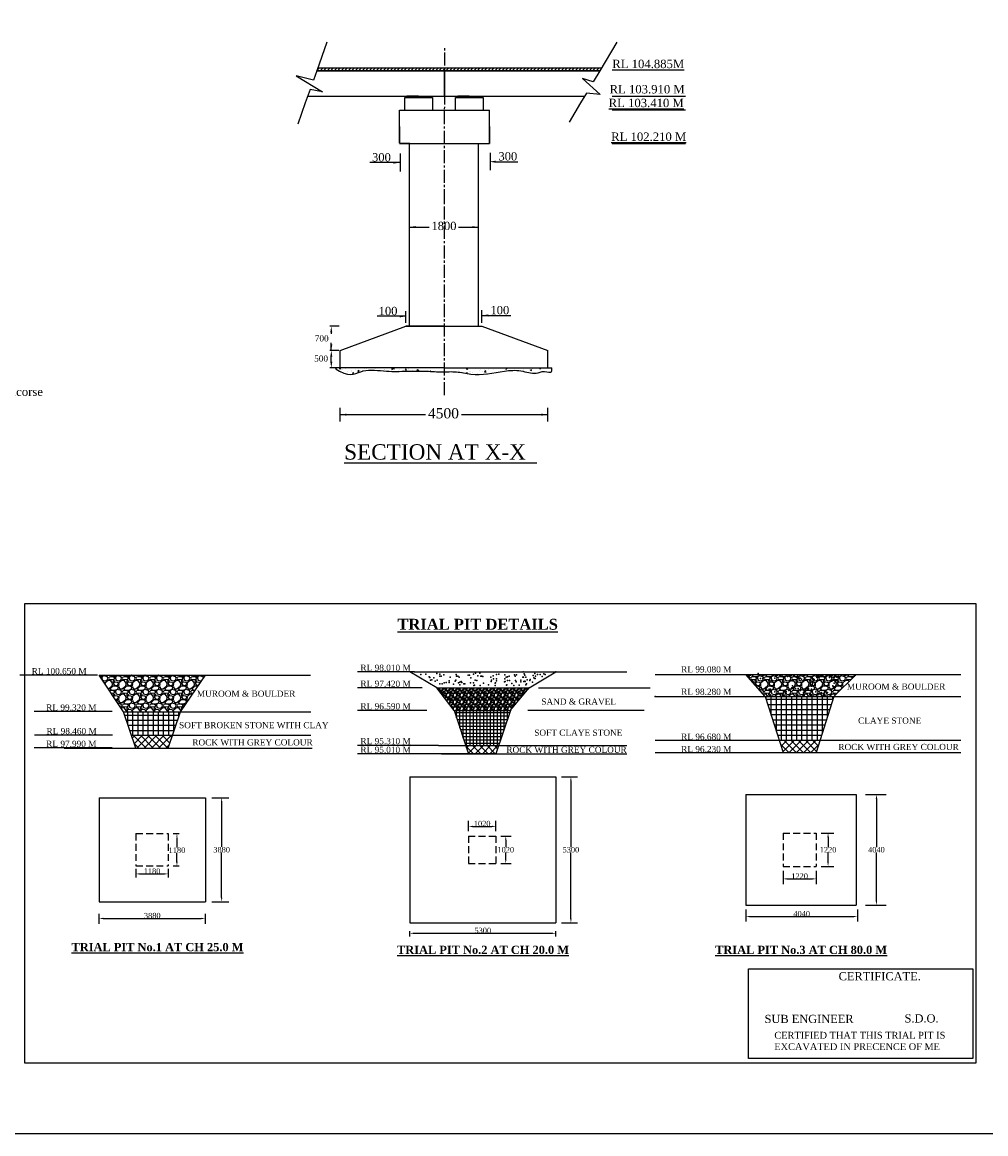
# Model space of a CAD drawing. Header units: millimetres. Extents: x -27872795 to 29991973, y -11755161 to 541449.
# Tile 26 of 37: x -2882040 to -2811491, y -772322 to -690994. Entities that reach past the tile are written whole.
import ezdxf

# ---------------------------------------------------------------- set-up
doc = ezdxf.new("R2010")
doc.units = ezdxf.units.MM
doc.header["$MEASUREMENT"] = 0
doc.linetypes.add('CENTER2', pattern=[28.575, 19.05, -3.175, 3.175, -3.175])
doc.linetypes.add('DASED', pattern=[0.375, 0.25, -0.125])
doc.styles.get("Standard").update_dxf_attribs({"font": 'times.ttf'})
pattern_1 = [(228.0128, (720, 1000), (-7999.9982322, -9000.0013416), [134.536, -13319.088]), (184.9697, (630, 900), (12000.0010515, 999.991307), [230.868, -22855.925]), (132.5104, (400, 880), (9999.9907183, -11000.0086739), [162.788, -16116.032]), (267.2737, (10, 630), (999.9960177, 20000.000295), [210.238, -20813.558]), (292.8337, (0, 420), (-5000.0099054, 11999.9964118), [206.155, -20409.373]), (357.2737, (80, 230), (-20000.000295, 999.9960177), [210.238, -20813.558]), (37.6942, (290, 220), (-13000.0073456, -9999.99040516), [278.029, -27524.849]), (72.2553, (510, 390), (7000.0107627, 21999.99623124), [262.488, -25986.321]), (121.4296, (590, 640), (-8000.0082342, 12999.9950365), [210.95, -20884.073]), (175.2364, (480, 820), (11000.0009463, -999.9915327), [240.832, -11800.763]), (222.3974, (240, 840), (-12000.00735107, -10999.992082), [311.448, -30833.375]), (138.8141, (1000, 620), (-7000.0029468, 5999.9973133), [106.301, -10523.844]), (171.4692, (920, 690), (12999.9982848, -2000.00791), [202.237, -20021.511]), (225, (720, 720), (-1e-13, -1000.00031), [141.421, -1272.792]), (203.1986, (650, 840), (4999.9997307, 2000.001325), [76.158, -7539.615]), (291.8014, (580, 810), (-999.99991, 3000.000273), [107.703, -5277.462]), (30.9638, (620, 710), (2999.998022, 2000.002484), [174.929, -5656.023]), (161.5651, (770, 800), (2000.000435, -999.998403), [126.491, -3035.787]), (16.3895, (0, 810), (10000.0021984, 2999.9927098), [177.2, -17542.845]), (70.3462, (170, 860), (-3999.9952474, -11000.0021356), [148.661, -14717.408]), (293.1986, (770, 1000), (-2000.001325, 4999.9997307), [152.315, -7463.458]), (343.6105, (830, 860), (-10000.0021984, 2999.9927098), [177.2, -17542.845]), (339.444, (0, 190), (-5000.0018445, 1999.9959964), [170.88, -8373.124]), (294.7751, (160, 130), (-4999.9921892, 11000.0034218), [143.178, -14174.643]), (66.8014, (780, 0), (2000.001325, 4999.9997307), [152.315, -7463.458]), (17.354, (840, 140), (-13000.0020191, -3999.9945023), [167.631, -16595.424]), (69.444, (290, 0), (-1999.9959964, -5000.0018445), [85.44, -8458.564]), (101.3099, (720, 0), (-999.997632, 4000.000752), [50.99, -5048.029]), (165.9638, (710, 50), (3000.000546, -999.998057), [206.155, -3916.95]), (186.009, (510, 100), (9999.9997509, 999.9993175), [191.05, -18913.923]), (303.6901, (620, 620), (-1000.001335, 1999.999558), [144.222, -3461.329]), (353.1572, (700, 500), (16999.9993655, -2000.0079979), [251.794, -24927.563]), (60.9454, (950, 470), (-4000.0000272, -7000.0003846), [102.956, -10192.674]), (90, (1000, 560), (-1000, 1000), [60, -940]), (120.2564, (490, 130), (3999.9948868, -7000.0024559), [138.924, -13753.52]), (48.0128, (420, 250), (7999.9982322, 9000.0013416), [269.072, -13184.552]), (0, (600, 450), (1000, 1000), [260, -740]), (325.3048, (860, 450), (-9999.994259, 7000.0086096), [158.114, -15653.274]), (254.0546, (990, 360), (-999.999889, -4000.0001267), [145.602, -7134.508]), (207.646, (950, 220), (-18999.9958072, -10000.00771317), [237.065, -23469.474]), (175.4261, (740, 110), (-13000.0005583, 999.99480116), [250.799, -24829.074])]

msp = doc.modelspace()

# ---------------------------------------------------------------- hatches: boundary and pattern name
at = {"lineweight": 25, "ltscale": 100}
h = msp.add_hatch(dxfattribs=at)
h.set_pattern_fill('ANSI31', color=256, scale=1446.43725, style=0)
h.set_pattern_definition([(45, (-5007677.45, 11000374.73), (-127.8481985, 127.8481985), [])])
h.paths.add_polyline_path([(-2839644.3, -694358.8), (-2851191.1, -694358.8), (-2851191.1, -694549), (-2839757.4, -694549)])
h.paths.add_polyline_path([(-2851191.1, -694358.8), (-2860411.6, -694358.8), (-2860479.2, -694549), (-2851191.1, -694549)])
h = msp.add_hatch(color=256, dxfattribs=at)
h.paths.add_polyline_path([(-2852147, -696400.8), (-2853025.6, -696400.8), (-2853025.6, -696502.1), (-2852147, -696502.1)])
h.paths.add_polyline_path([(-2853025.6, -696400.8), (-2853870.7, -696400.8), (-2853870.7, -696502.1), (-2853025.6, -696502.1)])
h = msp.add_hatch(color=256, dxfattribs=at)
h.paths.add_polyline_path([(-2848432.1, -696400.8), (-2849310.7, -696400.8), (-2849310.7, -696502.1), (-2848432.1, -696502.1)])
h.paths.add_polyline_path([(-2849310.7, -696400.8), (-2850155.8, -696400.8), (-2850155.8, -696502.1), (-2849310.7, -696502.1)])
at = {"lineweight": 25, "ltscale": 2000}
h = msp.add_hatch(dxfattribs=at)
h.set_pattern_fill('GRAVEL', color=0, scale=1000, style=0)
h.set_pattern_definition(pattern_1)
h.paths.add_polyline_path([(-2868631.2, -738764), (-2869533, -738764), (-2876408.9, -738764), (-2874619, -741445), (-2870447, -741445)])
h = msp.add_hatch(dxfattribs=at)
h.set_pattern_fill('AR-SAND', color=5, scale=3000, style=0)
h.set_pattern_definition([(37.5, (-5413116.5, -1857207), (-188.98, 5780.471), [0, -4560, 0, -5100, 0, -4875]), (7.5, (-5413116.5, -1857207), (5309.33, 8466.438), [0, -2460, 0, -4110, 0, -1575]), (327.5, (-5416806.5, -1857207), (9342.426, 16.977), [0, -1500, 0, -5400, 0, -7050]), (317.5, (-5416806.5, -1857207), (9018.38, 2633.027), [0, -750, 0, -3540, 0, -4050])])
h.paths.add_polyline_path([(-2845353.5, -738523.5), (-2849353.5, -738523.5), (-2849353.5, -740323.5), (-2845953.5, -740323.5)])
h.paths.add_polyline_path([(-2849353.5, -738523.5), (-2853353.5, -738523.5), (-2852753.5, -740323.5), (-2849353.5, -740323.5)])
h = msp.add_hatch(dxfattribs=at)
h.set_pattern_fill('GRAVEL', color=0, scale=1000, style=0)
h.set_pattern_definition(pattern_1)
h.paths.add_polyline_path([(-2820979.1, -738728.5), (-2829064.2, -738728.5), (-2827631.5, -740328.5), (-2822621.5, -740328.5)])
h = msp.add_hatch(dxfattribs=at)
h.set_pattern_fill('GRAVEL', color=1, scale=500, style=0)
h.set_pattern_definition([(228.0128, (360, 500), (-3999.9991161, -4500.0006708), [67.268, -6659.544]), (184.9697, (315, 450), (6000.00052576, 499.9956535), [115.434, -11427.9625]), (132.5104, (200, 440), (4999.99535917, -5500.00433694), [81.394, -8058.016]), (267.2737, (5, 315), (499.99800886, 10000.00014749), [105.119, -10406.779]), (292.8337, (0, 210), (-2500.00495272, 5999.99820589), [103.0775, -10204.6865]), (357.2737, (40, 115), (-10000.00014749, 499.99800886), [105.119, -10406.779]), (37.6942, (145, 110), (-6500.00367281, -4999.99520258), [139.0145, -13762.4245]), (72.2553, (255, 195), (3500.00538135, 10999.99811562), [131.244, -12993.1605]), (121.4296, (295, 320), (-4000.00411709, 6499.99751825), [105.475, -10442.0365]), (175.2364, (240, 410), (5500.00047316, -499.99576633), [120.416, -5900.3815]), (222.3974, (120, 420), (-6000.00367554, -5499.99604101), [155.724, -15416.6875]), (138.8141, (500, 310), (-3500.0014734, 2999.9986567), [53.1505, -5261.922]), (171.4692, (460, 345), (6499.9991424, -1000.00395502), [101.1185, -10010.7555]), (225, (360, 360), (-6e-14, -500.000155), [70.7105, -636.396]), (203.1986, (325, 420), (2499.9998653, 1000.0006626), [38.079, -3769.8075]), (291.8014, (290, 405), (-499.9999553, 1500.0001365), [53.8515, -2638.731]), (30.9638, (310, 355), (1499.9990111, 1000.0012418), [87.4645, -2828.0115]), (161.5651, (385, 400), (1000.000217, -499.999202), [63.2455, -1517.8935]), (16.3895, (0, 405), (5000.0010992, 1499.9963549), [88.6, -8771.4225]), (70.3462, (85, 430), (-1999.9976237, -5500.0010678), [74.3305, -7358.704]), (293.1986, (385, 500), (-1000.0006626, 2499.9998653), [76.1575, -3731.729]), (343.6105, (415, 430), (-5000.0010992, 1499.9963549), [88.6, -8771.4225]), (339.444, (0, 95), (-2500.0009223, 999.9979982), [85.44, -4186.562]), (294.7751, (80, 65), (-2499.99609462, 5500.0017109), [71.589, -7087.3215]), (66.8014, (390, 0), (1000.0006626, 2499.9998653), [76.1575, -3731.729]), (17.354, (420, 70), (-6500.00100955, -1999.99725113), [83.8155, -8297.712]), (69.444, (145, 0), (-999.9979982, -2500.0009223), [42.72, -4229.282]), (101.3099, (360, 0), (-499.998816, 2000.000376), [25.495, -2524.0145]), (165.9638, (355, 25), (1500.000273, -499.9990287), [103.0775, -1958.475]), (186.009, (255, 50), (4999.99987545, 499.99965874), [95.525, -9456.9615]), (303.6901, (310, 310), (-500.000667, 999.999779), [72.111, -1730.6645]), (353.1572, (350, 250), (8499.99968274, -1000.00399896), [125.897, -12463.7815]), (60.9454, (475, 235), (-2000.0000136, -3500.0001923), [51.478, -5096.337]), (90, (500, 280), (-500, 500), [30, -470]), (120.2564, (245, 65), (1999.9974434, -3500.00122793), [69.462, -6876.76]), (48.0128, (210, 125), (3999.9991161, 4500.0006708), [134.536, -6592.276]), (0, (300, 225), (500, 500), [130, -370]), (325.3048, (430, 225), (-4999.9971295, 3500.0043048), [79.057, -7826.637]), (254.0546, (495, 180), (-499.9999446, -2000.0000633), [72.801, -3567.254]), (207.646, (475, 110), (-9499.99790359, -5000.00385658), [118.5325, -11734.737]), (175.4261, (370, 55), (-6500.00027916, 499.99740058), [125.3995, -12414.537])])
h.paths.add_polyline_path([(-2844911.5, -739695.5), (-2851673.2, -739695.5), (-2850423.1, -741362.5), (-2846302.3, -741362.5)])
h = msp.add_hatch(dxfattribs=at)
h.set_pattern_fill('NET', color=256, scale=3000, style=0)
h.set_pattern_definition([(0, (-5436447.5, -1858407.5), (0, 375), []), (90, (-5436447.5, -1858407.5), (-375, 2e-14), [])])
h.paths.add_polyline_path([(-2827631.5, -740328.5), (-2826621.5, -743528.5), (-2823621.5, -743528.5), (-2822621.5, -740328.5)])
h = msp.add_hatch(dxfattribs=at)
h.set_pattern_fill('NET', color=256, scale=3000, style=0)
h.set_pattern_definition([(0, (-5413062.5, -1856935), (0, 375), []), (90, (-5413062.5, -1856935), (-375, 2e-14), [])])
h.paths.add_polyline_path([(-2874619, -741445), (-2874033, -743164), (-2871033, -743164), (-2870447, -741445)])
h = msp.add_hatch(dxfattribs=at)
h.set_pattern_fill('NET', color=0, scale=2000, style=0)
h.paths.add_polyline_path([(-2846299.8, -741362.5), (-2850425.2, -741362.5), (-2849571.5, -743923.5), (-2847153.5, -743923.5)])
h = msp.add_hatch(dxfattribs=at)
h.set_pattern_fill('ANSI37', color=2, scale=3000, style=0)
h.set_pattern_definition([(45, (-5413062.5, -1856935), (-265.165043, 265.165043), []), (135, (-5413062.5, -1856935), (-265.165043, -265.165043), [])])
h.paths.add_polyline_path([(-2874033, -743164), (-2873711.5, -744107), (-2871354.5, -744107), (-2871033, -743164)])
h = msp.add_hatch(dxfattribs=at)
h.set_pattern_fill('ANSI37', color=2, scale=3000, style=0)
h.paths.add_polyline_path([(-2849571.5, -743923.5), (-2849371.5, -744523.5), (-2849353.5, -744523.5), (-2847353.5, -744523.5), (-2847153.5, -743923.5)])
h = msp.add_hatch(dxfattribs=at)
h.set_pattern_fill('ANSI37', color=2, scale=3000, style=0)
h.set_pattern_definition([(45, (-5436447.5, -1858407.5), (-265.165043, 265.165043), []), (135, (-5436447.5, -1858407.5), (-265.165043, -265.165043), [])])
h.paths.add_polyline_path([(-2826621.5, -743528.5), (-2826336.7, -744431), (-2823903.5, -744431), (-2823621.5, -743528.5)])

# ---------------------------------------------------------------- linework, layer by layer
at = {"lineweight": 25, "ltscale": 100}
for p, q in [((-2859732.3, -692448.5), (-2860479.2, -694549)), ((-2838508.7, -692448.5), (-2839757.4, -694549)), ((-2839644.3, -694358.8), (-2860411.6, -694358.8)), ((-2860718.7, -695222.3), (-2861985.1, -694904.9)), ((-2861985.1, -694904.9), (-2860062.2, -696074.4)), ((-2860479.2, -694549), (-2860718.7, -695222.3)), ((-2839757.4, -694549), (-2860479.2, -694549)), ((-2840242, -695364.2), (-2841025.4, -695108.5)), ((-2841025.4, -695108.5), (-2839723.9, -696274.4)), ((-2839757.4, -694549), (-2840242, -695364.2)), ((-2860963.5, -695910.6), (-2861315.1, -696899.5)), ((-2860062.2, -696074.4), (-2860963.5, -695910.6)), ((-2861315.1, -696899.5), (-2861864.6, -698444.6)), ((-2854036.8, -697419.4), (-2854036.8, -696502.1)), ((-2854036.8, -696502.1), (-2852011.8, -696502.1)), ((-2853025.6, -696400.8), (-2853870.7, -696400.8)), ((-2853870.7, -696400.8), (-2852147, -696400.8)), ((-2853870.7, -696400.8), (-2853870.7, -696502.1)), ((-2853025.6, -696502.1), (-2853025.6, -696400.8)), ((-2852147, -696400.8), (-2852147, -696502.1)), ((-2852011.8, -696502.1), (-2852011.8, -697419.4)), ((-2850321.9, -697419.4), (-2850321.9, -696502.1)), ((-2850321.9, -696502.1), (-2848296.9, -696502.1)), ((-2849310.7, -696400.8), (-2850155.8, -696400.8)), ((-2850155.8, -696400.8), (-2848432.1, -696400.8)), ((-2850155.8, -696400.8), (-2850155.8, -696502.1)), ((-2849310.7, -696502.1), (-2849310.7, -696400.8)), ((-2848432.1, -696400.8), (-2848432.1, -696502.1)), ((-2848296.9, -696502.1), (-2848296.9, -697419.4)), ((-2841154.7, -696899.5), (-2841995.3, -698313.6)), ((-2840726.2, -696178.6), (-2841154.7, -696899.5)), ((-2839723.9, -696274.4), (-2840726.2, -696178.6)), ((-2854409, -698633), (-2854409, -699839)), ((-2847827.7, -698633), (-2847827.7, -699877.8)), ((-2853649.6, -699877.8), (-2854409, -699877.8)), ((-2853693.4, -704169), (-2853693.4, -699877.8)), ((-2848630.8, -704169), (-2848630.8, -699877.8)), ((-2853693.4, -707216.7), (-2853693.4, -704033.5)), ((-2848630.8, -707216.7), (-2848630.8, -704033.5)), ((-2858755.9, -715014.4), (-2853946.5, -713242.5)), ((-2858755.9, -716280), (-2858755.9, -715014.4)), ((-2843568.3, -716280), (-2843568.3, -715014.4)), ((-2859071.8, -716285.2), (-2859071.7, -716280)), ((-2851162.1, -716280), (-2859071.7, -716280)), ((-2858938.5, -716419.1), (-2858938.5, -716419.1)), ((-2858823.5, -716338.4), (-2858767.5, -716280)), ((-2858823.5, -716338.4), (-2858710.9, -716355.8)), ((-2858744.2, -716355.4), (-2858753, -716280)), ((-2858686.7, -716393.4), (-2858686.7, -716393.4)), ((-2858599.2, -716416.9), (-2858599.2, -716416.9)), ((-2858369.9, -716351.6), (-2858369.9, -716351.6)), ((-2858200.4, -716292.4), (-2858200.4, -716292.4)), ((-2857923.6, -716445.4), (-2857923.6, -716445.4)), ((-2857890.6, -716288.5), (-2857890.6, -716288.5)), ((-2857603.2, -716431), (-2857603.2, -716431)), ((-2857514.8, -716304), (-2857514.8, -716304)), ((-2857472.7, -716547.9), (-2857374.1, -716445.1)), ((-2857393.5, -716564.9), (-2857407.5, -716444.7)), ((-2857248, -716474), (-2857248, -716474)), ((-2857159, -716443.6), (-2857159, -716443.6)), ((-2856953.4, -716341.9), (-2856953.4, -716341.9)), ((-2856839.2, -716332.5), (-2856839.2, -716332.5)), ((-2856763.5, -716292.8), (-2856759.2, -716280)), ((-2856740.8, -716280), (-2856730.7, -716286.8)), ((-2856420.9, -716316.9), (-2856420.9, -716316.9)), ((-2856163.6, -716361.1), (-2856163.6, -716361.1)), ((-2855828.7, -716472.4), (-2855828.7, -716472.4)), ((-2855511.9, -716430.7), (-2855511.9, -716430.7)), ((-2855488, -716389.6), (-2855488, -716389.6)), ((-2855032.6, -716367.6), (-2855032.6, -716367.6)), ((-2855022.3, -716498.2), (-2855022.3, -716498.2)), ((-2854974.8, -716345.7), (-2854886.2, -716311.7)), ((-2854974.8, -716345.7), (-2854911.8, -716388.2)), ((-2854944.6, -716394.2), (-2854918.9, -716317.7)), ((-2854887, -716338), (-2854838.3, -716280)), ((-2854887, -716338), (-2854811.4, -716344.7)), ((-2854843.9, -716350.6), (-2854857, -716280)), ((-2854812.3, -716418.2), (-2854812.3, -716418.2)), ((-2854383, -716417.2), (-2854383, -716417.2)), ((-2854136.7, -716446.7), (-2854136.7, -716446.7)), ((-2853979.2, -716417.5), (-2853918.2, -716344.7)), ((-2853979.2, -716417.5), (-2853903.6, -716424.1)), ((-2853936.2, -716430.1), (-2853950.8, -716350.7)), ((-2853725.7, -716322.3), (-2853725.7, -716322.3)), ((-2853723.3, -716379.8), (-2853723.3, -716379.8)), ((-2853461.1, -716475.3), (-2853461.1, -716475.3)), ((-2853155.9, -716447.1), (-2853067.3, -716413.1)), ((-2853155.9, -716447.1), (-2853093, -716489.5)), ((-2853125.7, -716495.5), (-2853100.1, -716419.1)), ((-2853071.4, -716496.9), (-2853010.4, -716424.2)), ((-2853071.4, -716496.9), (-2852995.8, -716503.5)), ((-2853028.4, -716509.5), (-2853043, -716430.2)), ((-2852174.5, -716446.7), (-2852174.5, -716446.7)), ((-2851794.6, -716478.6), (-2851794.6, -716478.6)), ((-2851162.1, -716280), (-2843258.9, -716280)), ((-2850505.5, -716308.4), (-2850505.5, -716308.4)), ((-2850085, -716501.4), (-2850085, -716501.4)), ((-2849536.1, -716362.4), (-2849457.1, -716280)), ((-2849536.1, -716362.4), (-2849423.5, -716379.9)), ((-2849456.9, -716379.5), (-2849468.5, -716280)), ((-2849346.9, -716374.7), (-2849346.9, -716374.7)), ((-2848574.4, -716464.7), (-2848574.4, -716464.7)), ((-2848517.2, -716420.6), (-2848517.2, -716420.6)), ((-2848424.5, -716290.1), (-2848421.2, -716280)), ((-2848397.7, -716280), (-2848391.8, -716284)), ((-2848200.4, -716378.8), (-2848200.4, -716378.8)), ((-2848185.4, -716571.9), (-2848086.8, -716469.2)), ((-2848106.2, -716588.9), (-2848120.1, -716468.7)), ((-2847917.1, -716369.8), (-2847917.1, -716369.8)), ((-2847721, -716315.7), (-2847721, -716315.7)), ((-2847567.4, -716399.2), (-2847567.4, -716399.2)), ((-2847267.3, -716280.7), (-2847267.3, -716280.7)), ((-2846635.9, -716342.9), (-2846547.2, -716308.9)), ((-2846635.9, -716342.9), (-2846572.9, -716385.4)), ((-2846605.7, -716391.4), (-2846580, -716314.9)), ((-2845342.3, -716457.9), (-2845342.3, -716457.9)), ((-2845336.2, -716437), (-2845336.2, -716437)), ((-2844869.8, -716462.1), (-2844869.8, -716462.1)), ((-2844863, -716394.8), (-2844863, -716394.8)), ((-2844817, -716444.3), (-2844728.4, -716410.3)), ((-2844817, -716444.3), (-2844754, -716486.8)), ((-2844786.8, -716492.8), (-2844761.1, -716416.3)), ((-2844696.9, -716356), (-2844696.9, -716356)), ((-2844169.2, -716339.1), (-2844093.5, -716345.7)), ((-2844169.1, -716339.1), (-2844119.6, -716280)), ((-2844126.1, -716351.7), (-2844139.3, -716280)), ((-2844131.7, -716335.4), (-2844131.7, -716335.4)), ((-2844063.7, -716289.6), (-2844063.7, -716289.6)), ((-2858260.5, -716525.9), (-2858260.5, -716525.9)), ((-2857897.1, -716570.3), (-2857897.1, -716570.3)), ((-2857857.1, -716652.6), (-2857768.5, -716618.5)), ((-2857857.1, -716652.5), (-2857794.1, -716695)), ((-2857826.9, -716701), (-2857801.2, -716624.5)), ((-2857472.7, -716547.9), (-2857360.2, -716565.3)), ((-2854461.4, -716506.5), (-2854461.4, -716506.5)), ((-2852785.5, -716503.8), (-2852785.5, -716503.8)), ((-2852653.9, -716509.8), (-2852653.9, -716509.8)), ((-2852129.4, -716541), (-2852135.2, -716509.6)), ((-2852133.8, -716540.8), (-2852102.6, -716503.6)), ((-2852109.9, -716532.3), (-2852109.9, -716532.3)), ((-2849795.9, -716588.9), (-2849795.9, -716588.9)), ((-2849518.2, -716649.8), (-2849429.5, -716615.8)), ((-2849518.2, -716649.8), (-2849455.2, -716692.2)), ((-2849488, -716698.3), (-2849462.3, -716621.8)), ((-2849407.4, -716646.5), (-2849407.4, -716646.5)), ((-2849316.5, -716525.8), (-2849316.5, -716525.8)), ((-2849213.7, -716545.8), (-2849213.7, -716545.8)), ((-2849043.6, -716652.6), (-2849043.6, -716652.6)), ((-2848731.7, -716675.1), (-2848731.7, -716675.1)), ((-2848305.5, -716525.9), (-2848305.5, -716525.9)), ((-2848185.4, -716571.9), (-2848072.8, -716589.4)), ((-2848056.1, -716703.6), (-2848056.1, -716703.6)), ((-2858755.9, -719706.5), (-2852508.8, -719706.5)), ((-2849886.4, -719706.5), (-2843568.3, -719706.5))]:
    msp.add_line(p, q, dxfattribs=at)
at = {"linetype": 'CENTER2', "lineweight": 25, "ltscale": 50}
for p, q in [((-2851112.2, -704169), (-2851108.2, -692879.6)), ((-2851118.3, -718276.9), (-2851113.3, -704033.5))]:
    msp.add_line(p, q, dxfattribs=at)
at = {"lineweight": 25, "ltscale": 2}
for p, q in [((-2851128.4, -694549), (-2851128.4, -694358.8)), ((-2851118.3, -694549), (-2851118.3, -694358.8)), ((-2851108.2, -694549), (-2851108.2, -694358.8)), ((-2860479.2, -694549), (-2839757.4, -694549)), ((-2851128.4, -696400.8), (-2851128.4, -694549)), ((-2851118.3, -696400.8), (-2851118.3, -694549)), ((-2851108.2, -696400.8), (-2851108.2, -694549)), ((-2861139.3, -696405), (-2840858.5, -696401.3)), ((-2854409, -699839), (-2854409, -697419.4)), ((-2854409, -697419.4), (-2847827.7, -697419.4)), ((-2847827.7, -699877.8), (-2847827.7, -697419.4)), ((-2854409, -699877.8), (-2847827.7, -699877.8)), ((-2854864.6, -701267.6), (-2856477, -701267.6)), ((-2847372, -701196.1), (-2845753.7, -701196.1)), ((-2847922.1, -712449.5), (-2846293.3, -712449.5)), ((-2858755.9, -719706.5), (-2858755.9, -719200.2)), ((-2858755.9, -720212.7), (-2858755.9, -719706.5)), ((-2858300.3, -719706.5), (-2852508.8, -719706.5)), ((-2849886.4, -719706.5), (-2844023.9, -719706.5)), ((-2843568.3, -719706.5), (-2843568.3, -719200.2)), ((-2843568.3, -720212.7), (-2843568.3, -719706.5))]:
    msp.add_line(p, q, dxfattribs=at)
at = {"lineweight": 25}
for p, q in [((-2853370.2, -696400.8), (-2852357.7, -696400.8)), ((-2849655.3, -696400.8), (-2848642.8, -696400.8)), ((-2838849, -696398.2), (-2833476.1, -696398.2)), ((-2838849, -696398.2), (-2833476.1, -696398.2)), ((-2838849, -697401.6), (-2833476.1, -697401.6)), ((-2838849, -697401.6), (-2833476.1, -697401.6)), ((-2838849, -699872.6), (-2833476.1, -699872.6)), ((-2838849, -699872.6), (-2833476.1, -699872.6)), ((-2854362.5, -700593.3), (-2854362.5, -701926.3)), ((-2847787, -700558.6), (-2847787, -701820)), ((-2854409, -701267.6), (-2856590.3, -701267.6)), ((-2853693.4, -705732.3), (-2853693.4, -705605.8)), ((-2848630.8, -705732.3), (-2848630.8, -705605.8)), ((-2853693.4, -705985.4), (-2852236, -705985.4)), ((-2853693.4, -706086.7), (-2853693.4, -706086.7)), ((-2853237.8, -705985.4), (-2852236, -705985.4)), ((-2850088.2, -705985.4), (-2848630.8, -705985.4)), ((-2850088.2, -705985.4), (-2849086.5, -705985.4)), ((-2848630.8, -706086.7), (-2848630.8, -706086.7)), ((-2853693.4, -713242.5), (-2853693.4, -707216.7)), ((-2848630.8, -713242.5), (-2848630.8, -707216.7)), ((-2853946.5, -712989.4), (-2853946.5, -712132)), ((-2853693.4, -712989.4), (-2853693.4, -712132)), ((-2848630.8, -712989.4), (-2848630.8, -712069.8)), ((-2848377.7, -712989.4), (-2848377.7, -712069.8)), ((-2853946.5, -712511.6), (-2856056.9, -712511.6)), ((-2851162.1, -713242.5), (-2853946.5, -713242.5)), ((-2853946.5, -713242.5), (-2848377.7, -713242.5)), ((-2853946.5, -713242.5), (-2848377.7, -713242.5)), ((-2851162.1, -713242.5), (-2853693.4, -713242.5)), ((-2848377.7, -712449.5), (-2846267.3, -712449.5)), ((-2848377.7, -713242.5), (-2843568.3, -715014.4)), ((-2858470, -723242.8), (-2844352.9, -723242.8))]:
    msp.add_line(p, q, dxfattribs=at)
at = {"color": 1, "lineweight": 25, "ltscale": 2}
for p, q in [((-2858827.9, -713242.5), (-2859510.9, -713242.5)), ((-2859410.9, -713692.5), (-2859410.9, -713798.9)), ((-2859410.9, -714564.4), (-2859410.9, -714458)), ((-2859410.9, -715014.4), (-2859410.9, -714564.4)), ((-2858855.9, -715014.4), (-2859510.9, -715014.4)), ((-2858855.9, -715014.4), (-2859510.9, -715014.4)), ((-2859410.9, -715830), (-2859410.9, -715464.4)), ((-2858853, -716280), (-2859510.9, -716280))]:
    msp.add_line(p, q, dxfattribs=at)
at = {"color": 2, "lineweight": 25, "ltscale": 2000}
for p, q in [((-2876519, -738773.5), (-2882220.5, -738773.5)), ((-2875455.5, -741434), (-2881157, -741434)), ((-2875435, -743160.5), (-2881136.5, -743160.5)), ((-2875455.5, -744088.5), (-2881157, -744088.5))]:
    msp.add_line(p, q, dxfattribs=at)
at = {"lineweight": 25, "ltscale": 2000}
for p, q in [((-2876408.9, -738764), (-2869533, -738764)), ((-2869533, -738764), (-2860933.5, -738764)), ((-2853353.5, -738523.5), (-2845353.5, -738523.5)), ((-2828121.5, -738728.5), (-2822121.5, -738728.5)), ((-2827631.5, -740328.5), (-2826336.7, -744431)), ((-2822621.5, -740328.5), (-2823903.5, -744431)), ((-2873711.5, -744107), (-2874619, -741445)), ((-2871354.5, -744107), (-2870447, -741445)), ((-2870447, -741445), (-2860900, -741445)), ((-2874033, -743164), (-2871033, -743164)), ((-2871033, -743164), (-2860900, -743164)), ((-2878958.5, -744107), (-2860816, -744107)), ((-2851553.5, -743923.5), (-2847153.5, -743923.5)), ((-2851353.5, -744523.5), (-2847353.5, -744523.5))]:
    msp.add_line(p, q, dxfattribs=at)
at = {"color": 0, "lineweight": 25, "ltscale": 2000}
for p, q in [((-2874619, -741445), (-2876408.9, -738764)), ((-2876408.9, -738764), (-2868631.2, -738764)), ((-2870447, -741445), (-2868631.2, -738764)), ((-2851673.2, -739695.5), (-2853663.2, -738523.5)), ((-2844911.5, -739695.5), (-2842975.6, -738523.5)), ((-2827631.5, -740328.5), (-2829064.2, -738728.5)), ((-2822621.5, -740328.5), (-2820979.1, -738728.5)), ((-2850423.1, -741362.5), (-2851673.2, -739695.5)), ((-2851673.2, -739695.5), (-2844911.5, -739695.5)), ((-2846302.3, -741362.5), (-2844911.5, -739695.5)), ((-2874619, -741445), (-2870447, -741445)), ((-2850425.2, -741362.5), (-2846299.8, -741362.5)), ((-2847353.5, -744523.5), (-2849353.5, -744523.5)), ((-2849353.5, -744523.5), (-2847353.5, -744523.5)), ((-2853663.2, -746199.5), (-2853663.2, -756887.5)), ((-2853663.2, -746199.5), (-2842975.6, -746199.5)), ((-2842975.6, -746199.5), (-2842975.6, -756887.5)), ((-2842548.6, -746199.5), (-2841390.5, -746199.5)), ((-2841867.5, -746499.5), (-2841867.5, -751339.9)), ((-2876408.9, -747743.5), (-2876408.9, -755343.5)), ((-2876408.9, -747743.5), (-2868631.2, -747743.5)), ((-2868631.2, -747743.5), (-2868631.2, -755343.5)), ((-2868155.2, -747743.5), (-2866912.5, -747743.5)), ((-2867438.5, -748043.5), (-2867438.5, -751339.4)), ((-2829064.2, -747501.5), (-2829064.2, -755585.5)), ((-2829064.2, -747501.5), (-2820979.1, -747501.5)), ((-2820979.1, -747501.5), (-2820979.1, -755585.5)), ((-2820304.6, -747501.5), (-2818774, -747501.5)), ((-2819498.5, -747801.5), (-2819498.5, -751339.9)), ((-2849371.5, -750181), (-2849371.5, -749428.5)), ((-2849071.5, -749833), (-2847653.5, -749833)), ((-2847353.5, -750181), (-2847353.5, -749428.5)), ((-2870984.5, -750363.5), (-2870561, -750363.5)), ((-2847008, -750535.5), (-2846241, -750535.5)), ((-2823533, -750323.5), (-2822618.5, -750323.5)), ((-2823039, -750623.5), (-2823039, -751339.9)), ((-2870711, -750694.5), (-2870711, -751370.9)), ((-2846636.5, -750835.5), (-2846636.5, -751339.9)), ((-2870711, -752454.5), (-2870711, -751778.1)), ((-2867438.5, -755043.5), (-2867438.5, -751747.6)), ((-2846636.5, -752251.5), (-2846636.5, -751747.1)), ((-2841867.5, -756587.5), (-2841867.5, -751747.1)), ((-2823039, -752463.5), (-2823039, -751747.1)), ((-2819498.5, -755285.5), (-2819498.5, -751747.1)), ((-2873711.5, -752937.5), (-2873711.5, -753573.5)), ((-2871354.5, -752937.5), (-2871354.5, -753573.5)), ((-2870984.5, -752723.5), (-2870561, -752723.5)), ((-2847008, -752551.5), (-2846241, -752551.5)), ((-2826336.7, -753093), (-2826336.7, -754053.5)), ((-2823903.5, -753093), (-2823903.5, -754053.5)), ((-2823533, -752763.5), (-2822618.5, -752763.5)), ((-2873411.5, -753309.5), (-2871654.5, -753309.5)), ((-2826036.7, -753674), (-2824203.5, -753674)), ((-2876408.9, -755343.5), (-2868631.2, -755343.5)), ((-2868155.2, -755343.5), (-2866912.5, -755343.5)), ((-2876408.9, -756960), (-2876408.9, -756229.5)), ((-2868631.2, -756960), (-2868631.2, -756229.5)), ((-2829064.2, -755585.5), (-2820979.1, -755585.5)), ((-2829064.2, -755901.5), (-2829064.2, -756797.5)), ((-2820879.1, -755901.5), (-2820879.1, -756797.5)), ((-2820304.6, -755585.5), (-2818774, -755585.5)), ((-2876108.9, -756567.5), (-2868931.2, -756567.5)), ((-2853663.2, -756887.5), (-2842975.6, -756887.5)), ((-2842548.6, -756887.5), (-2841390.5, -756887.5)), ((-2828764.2, -756431.5), (-2821179.1, -756431.5)), ((-2853663.2, -757882), (-2853663.2, -757505)), ((-2853363.2, -757655), (-2843275.6, -757655)), ((-2842975.6, -757882), (-2842975.6, -757505))]:
    msp.add_line(p, q, dxfattribs=at)
at = {"color": 5, "lineweight": 25, "ltscale": 2000}
for p, q in [((-2853353.5, -738523.5), (-2857491, -738523.5)), ((-2853353.5, -738523.5), (-2845353.5, -738523.5)), ((-2845353.5, -738523.5), (-2837767, -738523.5)), ((-2835704, -738728.5), (-2813320.5, -738728.5)), ((-2852753.5, -739695.5), (-2857491, -739695.5)), ((-2844246, -739706), (-2836059.5, -739706)), ((-2835704, -740328.5), (-2813320.5, -740328.5)), ((-2852408.8, -741357.5), (-2857491, -741357.5)), ((-2850425.2, -741362.5), (-2849371.5, -744523.5)), ((-2846298.2, -741357.5), (-2847353.5, -744523.5)), ((-2845028.7, -741319.5), (-2836497.5, -741319.5)), ((-2851553.5, -743923.5), (-2857491, -743923.5)), ((-2847153.5, -743923.5), (-2837767, -743923.5)), ((-2835704, -743528.5), (-2813320.5, -743528.5)), ((-2851353.5, -744523.5), (-2857491, -744523.5)), ((-2849353.5, -744523.5), (-2851353.5, -744523.5)), ((-2849353.5, -744523.5), (-2847353.5, -744523.5)), ((-2847353.5, -744523.5), (-2837767, -744523.5)), ((-2835704, -744431), (-2813320.5, -744431))]:
    msp.add_line(p, q, dxfattribs=at)
at = {"color": 0, "linetype": 'DASED', "lineweight": 25, "ltscale": 2000}
for p, q in [((-2873711.5, -750363.5), (-2873711.5, -752723.5)), ((-2873711.5, -750363.5), (-2871354.5, -750363.5)), ((-2871354.5, -750363.5), (-2871354.5, -752723.5)), ((-2849371.5, -750535.5), (-2849371.5, -752551.5)), ((-2849371.5, -750535.5), (-2847353.5, -750535.5)), ((-2847353.5, -750535.5), (-2847353.5, -752551.5)), ((-2826336.7, -750323.5), (-2826336.7, -752763.5)), ((-2826336.7, -750323.5), (-2823903.5, -750323.5)), ((-2823903.5, -750323.5), (-2823903.5, -752763.5)), ((-2873711.5, -752723.5), (-2871354.5, -752723.5)), ((-2849371.5, -752551.5), (-2847353.5, -752551.5)), ((-2826336.7, -752763.5), (-2823903.5, -752763.5))]:
    msp.add_line(p, q, dxfattribs=at)
at = {"color": 2, "lineweight": 25, "ltscale": 2000}
msp.add_lwpolyline([(-2739721, -772322), (-2957005, -772322), (-2957005, -626838), (-2739721, -626838)], close=True, dxfattribs=at)
at = {"color": 1, "lineweight": 25, "ltscale": 2000}
for points in [[(-2812196.5, -733558.5), (-2881869.5, -733558.5), (-2881869.5, -767142.5), (-2812196.5, -767142.5)], [(-2812448.5, -766815), (-2828863, -766815), (-2828863, -760255.5), (-2812448.5, -760255.5)]]:
    msp.add_lwpolyline(points, close=True, dxfattribs=at)
at = {"lineweight": 25, "ltscale": 100}
msp.add_open_spline([(-2859071.8, -716285.2), (-2859191.1, -716285.6), (-2858003.2, -717097), (-2857218.1, -716255.5), (-2855411.3, -716584.2), (-2853900.6, -716519.2), (-2852532.6, -716499.3), (-2851325.1, -716605.3), (-2850238.2, -716513.1), (-2848739, -716922.5), (-2847145.6, -716545.5), (-2845562.7, -716394.8), (-2844534.3, -716815.9), (-2843905, -716454.3), (-2843201.8, -716686.4), (-2843286.7, -716399.8), (-2843259.2, -716281.3), (-2843258.9, -716280)], degree=3, knots=[0, 0, 0, 0, 141.4276638, 826.7115728, 1502.4808295, 2083.0119904, 2663.5450724, 3111.2449082, 3520.472548, 3944.4732618, 4922.6005733, 5398.5399561, 5841.3516291, 6093.3179394, 6293.1720473, 6398.2043346, 6399.3384784, 6399.3384784, 6399.3384784, 6399.3384784], dxfattribs=at)
at = {"color": 0, "lineweight": 25, "ltscale": 2000}
for p in [(-2853353.5, -738523.5), (-2852847.5, -738708.5), (-2852499.5, -738686.5), (-2852239, -738882), (-2852195, -738947), (-2852152, -739121), (-2852043, -739099), (-2851891, -738969), (-2851804, -739208), (-2851673.5, -738643), (-2851652, -739142.5), (-2851456, -738686.5), (-2851456, -738838.5), (-2851369, -738838.5), (-2851173.5, -738751.5), (-2850782, -739186), (-2850717, -738904), (-2850347.5, -739208), (-2850304, -739142.5), (-2850260.5, -738730), (-2850238.5, -738838.5), (-2850151.5, -738838.5), (-2850043, -738925.5), (-2849999.5, -739273), (-2849912.5, -739229.5), (-2849390.5, -738773.5), (-2849282, -738773.5), (-2849195, -738969), (-2848999.5, -738686.5), (-2848869, -739121), (-2848847, -738621.5), (-2848760.5, -739164.5), (-2848673, -738817), (-2848543, -738621.5), (-2848456, -738838.5), (-2848390.5, -738838.5), (-2848325.5, -738860.5), (-2848325.5, -738860.5), (-2847738.5, -738904), (-2847716.5, -739229.5), (-2847673, -739121), (-2847564.5, -738817), (-2847542.5, -739034), (-2847325.5, -739034), (-2847303.5, -738708.5), (-2847303.5, -739186), (-2847151.5, -738686.5), (-2846738.5, -739251.5), (-2846716.5, -738751.5), (-2846695, -739034), (-2846673, -739229.5), (-2846608, -738904), (-2846521, -738882), (-2846521, -739164.5), (-2846390.5, -738838.5), (-2846369, -739164.5), (-2845999, -738751.5), (-2845955.5, -738838.5), (-2845934, -739164.5), (-2845868.5, -739251.5), (-2845847, -738751.5), (-2845542.5, -739251.5), (-2845521, -739121), (-2845390.5, -738925.5), (-2845353.5, -738523.5), (-2845347, -738925.5), (-2845303.5, -739229.5), (-2845281.5, -738665), (-2845238, -738773.5), (-2845238, -739208), (-2845216.5, -739229.5), (-2845173, -738904), (-2845064.5, -739099), (-2844868.5, -739164.5), (-2844847, -739077.5), (-2844673, -739273), (-2844629.5, -738795), (-2844586, -738969), (-2844499, -738643), (-2844499, -739012.5), (-2844477.5, -739012.5), (-2844455.5, -738838.5), (-2844303.5, -738730), (-2844129.5, -738730), (-2843977.5, -738860.5), (-2843847, -738665), (-2843760, -738730), (-2842975.6, -738523.5), (-2842975.6, -738523.5), (-2842975.6, -738523.5), (-2851673.2, -739695.5), (-2851456, -739403.5), (-2851304, -739403.5), (-2851151.5, -739316.5), (-2850999.5, -739294.5), (-2850782, -739294.5), (-2850456, -739425), (-2850086.5, -739316.5), (-2849999.5, -739468.5), (-2849847.5, -739294.5), (-2849695, -739403.5), (-2849630, -739403.5), (-2849217, -739338), (-2848999.5, -739316.5), (-2848977.5, -739512), (-2848934, -739490), (-2848499.5, -739533.5), (-2848260, -739360), (-2847890.5, -739468.5), (-2847412.5, -739360), (-2847412.5, -739533.5), (-2847390.5, -739338), (-2846586, -739490), (-2846564.5, -739468.5), (-2846195, -739381.5), (-2846042.5, -739533.5), (-2845651.5, -739490), (-2845173, -739468.5), (-2845108, -739403.5), (-2844911.5, -739695.5)]:
    msp.add_point(p, dxfattribs=at)
at = {"lineweight": 25, "ltscale": 2000}
for p in [(-2828160, -738654), (-2827980, -739010), (-2827824.5, -739010), (-2827641, -739115.5), (-2827556.5, -739158), (-2827175, -739151), (-2827125.5, -739221.5), (-2827097.5, -739200.5), (-2826928, -738988.5), (-2826765.5, -738939.5), (-2826525.5, -738784), (-2826398.5, -738833.5), (-2826010, -738869), (-2825742, -738925.5), (-2825664, -739193.5), (-2825495, -738847.5), (-2825374.5, -738911), (-2825290, -738883), (-2825276, -738847.5), (-2825226.5, -738988.5), (-2825149, -738981.5), (-2825078, -738996), (-2824972.5, -739059.5), (-2824767.5, -739052), (-2824598, -739144), (-2824393.5, -739130), (-2824153, -739221.5), (-2824132, -739045), (-2824054.5, -739080.5), (-2823871, -738939.5), (-2823743.5, -738876), (-2823616.5, -738847.5), (-2823489.5, -738847.5), (-2823419, -738791), (-2823235.5, -738854.5), (-2823150.5, -738784), (-2822939, -738932.5), (-2822917.5, -738798.5), (-2822776.5, -739108.5), (-2822769.5, -739207.5), (-2822755.5, -738890), (-2822593, -738974.5), (-2822494, -739158), (-2822473, -738784), (-2822423.5, -739108.5), (-2822395, -738918), (-2822303.5, -738847.5), (-2827598.5, -739807), (-2827344.5, -739786), (-2827253, -739793), (-2827203.5, -739567), (-2827076.5, -739814), (-2826935, -739983.5), (-2826730.5, -740082), (-2826095, -739955), (-2825904.5, -739877.5), (-2825699.5, -739687), (-2825650, -739546), (-2825622, -739743.5), (-2825551, -739701), (-2825431, -739750.5), (-2825226.5, -739743.5), (-2825064, -739877.5), (-2824838, -740047), (-2824774.5, -739983.5), (-2824739.5, -739927), (-2824718, -739757.5), (-2824697, -739835), (-2824464, -739757.5), (-2824259, -739800), (-2824252, -739567), (-2824210, -739927), (-2824202.5, -739468.5), (-2824174.5, -739383.5), (-2823941.5, -739976), (-2823553, -740032.5), (-2823129.5, -740025.5), (-2823087, -740047), (-2822790.5, -739800), (-2822692, -739539), (-2822656.5, -739602.5), (-2822628, -739743.5), (-2822586, -739362.5), (-2822579, -739623.5), (-2835704, -740328.5), (-2835704, -740328.5), (-2826497.5, -740124.5), (-2826377.5, -740117.5), (-2826144.5, -740124.5), (-2826095, -740089), (-2824788.5, -740145.5), (-2824788.5, -740244.5), (-2824358, -740237), (-2824259, -740216), (-2824118, -740152.5), (-2823793, -740195), (-2823751, -740110.5), (-2823518, -740089), (-2823383.5, -740195), (-2823362.5, -740279.5)]:
    msp.add_point(p, dxfattribs=at)
at = {"lineweight": 25, "ltscale": 2}
for points in [[(-2854864.6, -701191.6), (-2854864.6, -701343.5), (-2854409, -701267.6)], [(-2847372, -701120.1), (-2847372, -701272), (-2847827.7, -701196.1)], [(-2854402.1, -712435.7), (-2854402.1, -712587.6), (-2853946.5, -712511.6)], [(-2847922.1, -712373.6), (-2847922.1, -712525.5), (-2848377.7, -712449.5)], [(-2858300.3, -719630.5), (-2858300.3, -719782.4), (-2858755.9, -719706.5)], [(-2844023.9, -719630.5), (-2844023.9, -719782.4), (-2843568.3, -719706.5)]]:
    msp.add_solid(points, dxfattribs=at)
at = {"lineweight": 25}
for points in [[(-2853237.8, -705909.5), (-2853237.8, -706061.4), (-2853693.4, -705985.4)], [(-2849086.5, -705909.5), (-2849086.5, -706061.4), (-2848630.8, -705985.4)]]:
    msp.add_solid(points, dxfattribs=at)
at = {"color": 1, "lineweight": 25, "ltscale": 2}
for points in [[(-2859485.9, -713692.5), (-2859335.9, -713692.5), (-2859410.9, -713242.5)], [(-2859485.9, -714564.4), (-2859335.9, -714564.4), (-2859410.9, -715014.4)], [(-2859485.9, -715464.4), (-2859335.9, -715464.4), (-2859410.9, -715014.4)], [(-2859485.9, -715830), (-2859335.9, -715830), (-2859410.9, -716280)]]:
    msp.add_solid(points, dxfattribs=at)
at = {"color": 0, "lineweight": 25, "ltscale": 2000}
for points in [[(-2841917.5, -746499.5), (-2841817.5, -746499.5), (-2841867.5, -746199.5)], [(-2867488.5, -748043.5), (-2867388.5, -748043.5), (-2867438.5, -747743.5)], [(-2819548.5, -747801.5), (-2819448.5, -747801.5), (-2819498.5, -747501.5)], [(-2849071.5, -749783), (-2849071.5, -749883), (-2849371.5, -749833)], [(-2847653.5, -749783), (-2847653.5, -749883), (-2847353.5, -749833)], [(-2870761, -750663.5), (-2870661, -750663.5), (-2870711, -750363.5)], [(-2846686.5, -750835.5), (-2846586.5, -750835.5), (-2846636.5, -750535.5)], [(-2823089, -750623.5), (-2822989, -750623.5), (-2823039, -750323.5)], [(-2846686.5, -752251.5), (-2846586.5, -752251.5), (-2846636.5, -752551.5)], [(-2870761, -752423.5), (-2870661, -752423.5), (-2870711, -752723.5)], [(-2823089, -752463.5), (-2822989, -752463.5), (-2823039, -752763.5)], [(-2873411.5, -753259.5), (-2873411.5, -753359.5), (-2873711.5, -753309.5)], [(-2871654.5, -753259.5), (-2871654.5, -753359.5), (-2871354.5, -753309.5)], [(-2826036.7, -753624), (-2826036.7, -753724), (-2826336.7, -753674)], [(-2824203.5, -753624), (-2824203.5, -753724), (-2823903.5, -753674)], [(-2867488.5, -755043.5), (-2867388.5, -755043.5), (-2867438.5, -755343.5)], [(-2819548.5, -755285.5), (-2819448.5, -755285.5), (-2819498.5, -755585.5)], [(-2876108.9, -756517.5), (-2876108.9, -756617.5), (-2876408.9, -756567.5)], [(-2868931.2, -756517.5), (-2868931.2, -756617.5), (-2868631.2, -756567.5)], [(-2841917.5, -756587.5), (-2841817.5, -756587.5), (-2841867.5, -756887.5)], [(-2828764.2, -756381.5), (-2828764.2, -756481.5), (-2829064.2, -756431.5)], [(-2821179.1, -756381.5), (-2821179.1, -756481.5), (-2820879.1, -756431.5)], [(-2853363.2, -757605), (-2853363.2, -757705), (-2853663.2, -757655)], [(-2843275.6, -757605), (-2843275.6, -757705), (-2842975.6, -757655)]]:
    msp.add_solid(points, dxfattribs=at)

# ---------------------------------------------------------------- texts
at = {"lineweight": 25}
for s, height, p in [('300', 607.5, (-2856427.7, -701177.8)), ('150mm thk. lev.corse', 615.094, (-2888572.1, -718333.9)), ('SECTION AT X-X', 1125, (-2858470, -722996.9))]:
    msp.add_text(s, height=height, dxfattribs=at).set_placement(p)
at = {"lineweight": 25, "char_height": 615.094, "attachment_point": 2}
for s, insert, width in [(' {\\LRL 104.885M}', (-2836321.3, -693736.8), 6472.316), ('RL 103.910 M', (-2836285.1, -695586.7), 5927.363), (' {\\LRL 103.410 M}', (-2836468.8, -696590), 5927.363), (' {\\LRL 102.210 M}', (-2836285.1, -699061.1), 5927.363)]:
    msp.add_mtext(s, dxfattribs=dict(at, insert=insert, width=width))
at = {"lineweight": 25, "attachment_point": 5}
for s, insert, char_height in [('\\A1;300', (-2846483.8, -700807.9), 607.5), ('1800', (-2851162.1, -705901), 607.5), ('\\A1;100', (-2855254.8, -712123.7), 607.5), ('\\A1;100', (-2847069.4, -712061.6), 607.5), ('4500', (-2851197.6, -719609.3), 750)]:
    msp.add_mtext(s, dxfattribs=dict(at, insert=insert, char_height=char_height))
at = {"lineweight": 25, "ltscale": 2, "char_height": 450, "attachment_point": 5}
for s, insert in [('\\A1;700', (-2860110.9, -714128.5)), ('\\A1;500', (-2860157.7, -715600.5))]:
    msp.add_mtext(s, dxfattribs=dict(at, insert=insert))
at = {"ltscale": 2}
for s, insert, char_height, width, attachment_point in [('{\\fTimes New Roman|b1|i0|c0|p18;\\LTRIAL PIT DETAILS}', (-2854569, -734643.1), 800, 17043.269, 1), (' RL 100.650 M', (-2881519.1, -738249.6), 450, 4129.485, 1), (' RL 98.010 M', (-2857447.1, -737999.6), 450, 4129.485, 1), (' RL 99.080 M', (-2833967.1, -738117.6), 450, 4129.485, 1), (' RL 97.420 M', (-2857447.1, -739166.1), 450, 4129.485, 1), ('\\pi164.9;MUROOM & BOULDER', (-2818137.5, -739606.2), 450, 9548.52, 5), ('\\pi164.9;MUROOM & BOULDER', (-2865729, -740125.2), 450, 9548.52, 5), (' RL 98.280 M', (-2833967.1, -739754.1), 450, 4129.485, 1), (' RL 96.590 M', (-2857447.1, -740821.1), 450, 4129.485, 1), ('\\pi164.9;SAND & GRAVEL', (-2841381, -740706.7), 450, 9548.52, 5), (' RL 99.320 M', (-2880455.6, -740910.1), 450, 4129.485, 1), ('SOFT BROKEN STONE WITH CLAY', (-2865082.2, -742199.6), 450, 10934.567, 2), ('CLAYE STONE', (-2818527.7, -741866.1), 450, 8855.484, 2), (' RL 98.460 M', (-2880435.1, -742636.6), 450, 4129.485, 1), ('SOFT CLAYE STONE', (-2841322.2, -742752.6), 450, 8855.484, 2), (' RL 96.680 M', (-2833967.1, -743047.1), 450, 4129.485, 1), (' RL 97.990 M', (-2880455.6, -743564.6), 450, 4129.485, 1), ('\\pi164.9; ROCK WITH GREY COLOUR', (-2865347.5, -743689), 450, 10509.895, 5), (' RL 95.310 M', (-2857447.1, -743366.6), 450, 4129.485, 1), (' RL 95.010 M', (-2857447.1, -743999.1), 450, 4129.485, 1), ('\\pi164.9; ROCK WITH GREY COLOUR', (-2842353.5, -744231.5), 450, 10509.895, 5), (' RL 96.230 M', (-2833967.1, -743952.6), 450, 4129.485, 1), ('\\pi164.9; ROCK WITH GREY COLOUR', (-2818043.5, -744023), 450, 10509.895, 5), ('{\\fTimes New Roman|b1|i0|c0|p18;\\LTRIAL PIT No.1 AT CH 25.0 M}', (-2878430.5, -758364.1), 600, 13091.052, 1), ('{\\fTimes New Roman|b1|i0|c0|p18;\\LTRIAL PIT No.2 AT CH 20.0 M}', (-2854598, -758564.1), 600, 13091.052, 1), ('{\\fTimes New Roman|b1|i0|c0|p18;\\LTRIAL PIT No.3 AT CH 80.0 M}', (-2831305, -758564.1), 600, 13091.052, 1), ('CERTIFICATE.', (-2822265, -760493.6), 600, 14699.875, 1), ('CERTIFIED THAT THIS TRIAL{\\L }PIT IS EXCAVATED IN PRECENCE OF ME', (-2826972, -764862.1), 500, 14699.875, 1)]:
    msp.add_mtext(s, dxfattribs=dict(at, insert=insert, char_height=char_height, width=width, attachment_point=attachment_point))
at = {"color": 0, "lineweight": 25, "ltscale": 2000, "char_height": 400, "attachment_point": 5}
for s, insert in [('1020', (-2848362.5, -749629.4)), ('1180', (-2870711, -751574.5)), ('3880', (-2867438.5, -751543.5)), ('1020', (-2846636.5, -751543.5)), ('5300', (-2841867.5, -751543.5)), ('1220', (-2823039, -751543.5)), ('4040', (-2819498.5, -751543.5)), ('1180', (-2872533, -753105.4)), ('1220', (-2825120.1, -753470.4)), ('3880', (-2872520.1, -756363.4)), ('4040', (-2824971.7, -756227.9)), ('5300', (-2848319.4, -757451.4))]:
    msp.add_mtext(s, dxfattribs=dict(at, insert=insert))
at = {"color": 6, "char_height": 600, "width": 9965.328, "attachment_point": 2}
for s, insert in [(' SUB ENGINEER', (-2824541.3, -763618.4)), ('S.D.O.', (-2816194, -763581.3))]:
    msp.add_mtext(s, dxfattribs=dict(at, insert=insert))

doc.saveas('drawing.dxf')
